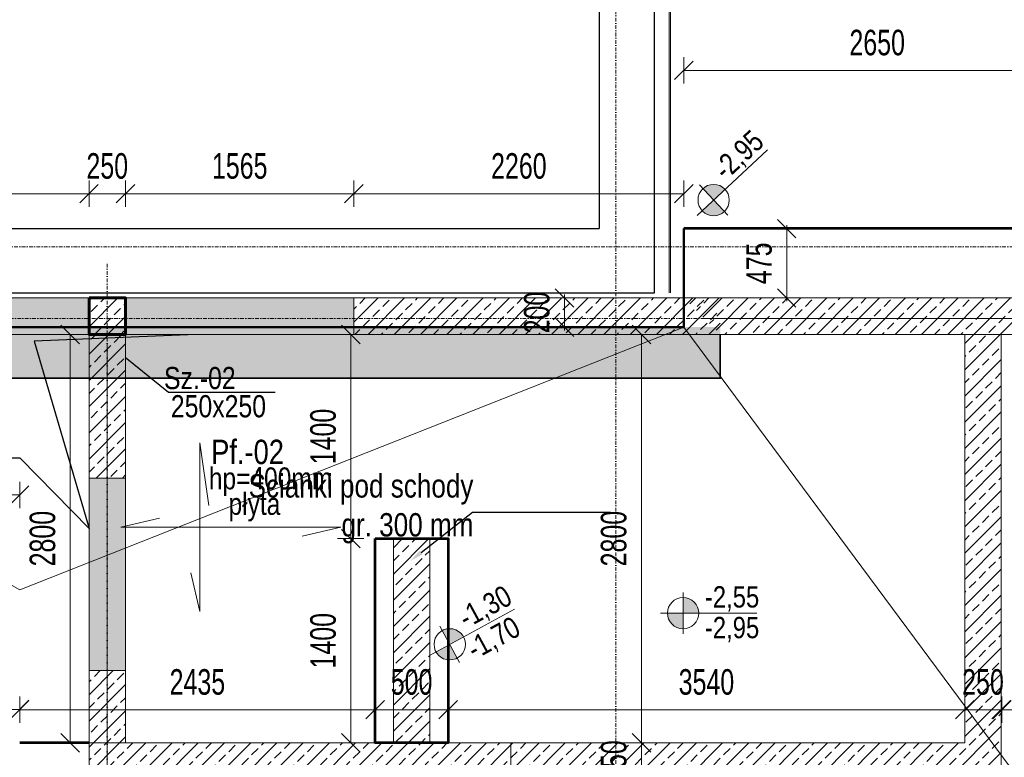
# Model space of a CAD drawing. Header units: millimetres. Extents: x -1893473 to 942156, y -568027 to 942944.
# Tile 89 of 256: x -7741 to -995, y -244242 to -239185. Entities that reach past the tile are written whole.
import ezdxf
from ezdxf import colors
from ezdxf.entities.mleader import LeaderData, LeaderLine
from ezdxf.math import Vec2, Vec3

# ---------------------------------------------------------------- set-up
doc = ezdxf.new("R2010")
doc.units = ezdxf.units.MM
doc.header["$LTSCALE"] = 0.2
doc.linetypes.add('DASHDOT', pattern=[25.4, 12.7, -6.35, 0, -6.35])
doc.linetypes.add('HIDDEN2', pattern=[4.7625, 3.175, -1.5875])
for name, color, linetype, lineweight in [('!! 0_ Istn-sciany', 7, 'Continuous', 30), ('!! 0_Osie', 1, 'DASHDOT', 13), ('!! 1_ tynk zewn  - nowy', 21, 'Continuous', 20), ('_OSIE_WYS', 142, 'Continuous', 9), ('P-Linia1', 3, 'Continuous', 53), ('P-Linia2', 2, 'Continuous', 25), ('P-Linia5', 4, 'Continuous', 60), ('P-Opis', 1, 'Continuous', 9), ('P-Opis fundamenty', 193, 'Continuous', 9), ('P-Opis słupy', 30, 'Continuous', 9), ('P-Opis ściany', 6, 'Continuous', 9), ('P-Osie', 1, 'DASHDOT', 18), ('P-Szraf - Ściana żelbetowa', 54, 'Continuous', 0), ('P-Wymiar', 142, 'Continuous', 9), ('P-Ściana żelbetowa', 50, 'Continuous', 30)]:
    doc.layers.add(name, color=color, linetype=linetype, lineweight=lineweight)
doc.styles.add('_Fd Opis', font='arial.ttf')
doc.styles.add('CDMSTYLE', font='arial.ttf', dxfattribs={"width": 0.8})
doc.styles.add('ROMANS', font='arial.ttf', dxfattribs={"width": 0.7})
doc.styles.get("Standard").update_dxf_attribs({"font": 'arial.ttf', "height": 25})
doc.dimstyles.new('A100', dxfattribs={"dimscale": 100, "dimtxt": 1.75, "dimasz": 0.05, "dimexe": 0, "dimexo": 0, "dimgap": 1, "dimtad": 1, "dimdec": 0, "dimrnd": 1, "dimdsep": 46, "dimtxsty": 'ROMANS', "dimblk": '[[[[[[[[', "dimcen": 2, "dimdle": 2, "dimse1": 1, "dimse2": 1, "dimclrd": 256, "dimclrt": 1, "dimadec": 0, "dimazin": 0, "dimtfac": 1, "dimtdec": 0, "dimtix": 1, "dimtmove": 2, "dimatfit": 3, "dimldrblk": '[[[[[[[[', "dimfxl": 1, "dimtvp": 0.6, "dimtolj": 1, "dimlwd": 9, "dimarcsym": 0})
pattern_1 = [(45, (0, -188.09), (-89.80256, 89.80256), []), (45, (89.8, -188.09), (-89.80256, 89.80256), [63.5, -31.75])]

# ---------------------------------------------------------------- blocks, each defined once
blk = doc.blocks.new('BLOK OSI')
at = {"layer": 'P-Osie'}
for points in [[(53191.21, -193626.89), (53191.21, -199870.83)], [(48625.51, -198090.09), (53810.61, -198090.09)], [(52842.71, -198101.59), (52842.71, -199870.83)], [(52022.72, -198139.09), (55017, -198139.09)]]:
    blk.add_lwpolyline(points, dxfattribs=at)
blk = doc.blocks.new('A$C798F0764')
at = {"layer": 'P-Opis'}
h = blk.add_hatch(color=1, dxfattribs=at)
h.dxf.hatch_style = 1
h.paths.add_polyline_path([(87, -43), (-30, -160, 0.414214), (204, -160)])
h.paths.add_polyline_path([(-30, 74), (87, -43), (204, 74, 0.414214)])
at = {"layer": 'P-Opis', "color": 1}
for p, q in [((-80, -210), (636, 506)), ((-68, 111), (241, -198))]:
    blk.add_line(p, q, dxfattribs=at)
blk.add_circle((87, -43), 165, dxfattribs=at)
blk = doc.blocks.new('daddad')
at = {"layer": 'P-Opis', "lineweight": 20}
for points in [[(-159, -799), (0, -1476), (0, 1476), (159, 377)], [(1791, -159), (2467, 0), (-1381, 0), (-705, 159)]]:
    blk.add_lwpolyline(points, dxfattribs=at)
blk = doc.blocks.new('[[[[[[[[')
at = {"layer": 'P-Wymiar'}
for p, q in [((0, 18), (0, -18)), ((-12.7, -12.7), (12.7, 12.7)), ((0, 0), (-4.6, 0))]:
    blk.add_line(p, q, dxfattribs=at)
blk = doc.blocks.new('*D4192')
at = {"layer": 'DEFPOINTS', "color": 0, "transparency": 16777216}
for p in [(-7142.8, -198608.1), (19183.4, -198608.1), (7247.2, -255913.1)]:
    blk.add_point(p, dxfattribs=at)
at = {"layer": 'P-Wymiar', "lineweight": 9, "transparency": 16777216}
blk.add_line((19183.4, -255908.1), (19183.4, -198613.1), dxfattribs=at)
at = {"layer": 'P-Wymiar', "lineweight": 9, "transparency": 16777216, "xscale": 5, "yscale": 5, "zscale": 5}
for p, rotation in [((19183.4, -198608.1), 90), ((19183.4, -255913.1), 270)]:
    blk.add_blockref('[[[[[[[[', p, dxfattribs=dict(at, rotation=rotation))
at = {"layer": 'P-Wymiar', "color": 1, "transparency": 16777216, "insert": (18993.9, -227260.6), "char_height": 175, "attachment_point": 5, "rotation": 90, "style": 'ROMANS'}
blk.add_mtext('\\A1;57305', dxfattribs=at)
blk = doc.blocks.new('*D4213')
at = {"layer": 'DEFPOINTS', "color": 0, "transparency": 16777216}
for p in [(-4642.8, -234998.1), (18483.4, -234998.1), (7247.2, -240618.1)]:
    blk.add_point(p, dxfattribs=at)
at = {"layer": 'P-Wymiar', "lineweight": 9, "transparency": 16777216}
blk.add_line((18483.4, -240613.1), (18483.4, -235003.1), dxfattribs=at)
at = {"layer": 'P-Wymiar', "lineweight": 9, "transparency": 16777216, "xscale": 5, "yscale": 5, "zscale": 5}
for p, rotation in [((18483.4, -234998.1), 90), ((18483.4, -240618.1), 270)]:
    blk.add_blockref('[[[[[[[[', p, dxfattribs=dict(at, rotation=rotation))
at = {"layer": 'P-Wymiar', "color": 1, "transparency": 16777216, "insert": (18294, -237808.1), "char_height": 175, "attachment_point": 5, "rotation": 90, "style": 'ROMANS'}
blk.add_mtext('\\A1;5620', dxfattribs=at)
blk = doc.blocks.new('*D4261')
at = {"layer": 'DEFPOINTS', "color": 0, "transparency": 16777216}
for p in [(-3481.1, -244143.1), (-3481.1, -244143.1), (-3481.1, -244393.1)]:
    blk.add_point(p, dxfattribs=at)
at = {"layer": 'P-Wymiar', "lineweight": 9, "transparency": 16777216}
for p, q in [((-3481.1, -244138.1), (-3481.1, -244133.1)), ((-3481.1, -244393.1), (-3481.1, -244143.1)), ((-3481.1, -244398.1), (-3481.1, -244403.1))]:
    blk.add_line(p, q, dxfattribs=at)
at = {"layer": 'P-Wymiar', "lineweight": 9, "transparency": 16777216, "xscale": 5, "yscale": 5, "zscale": 5}
for p, rotation in [((-3481.1, -244143.1), 270), ((-3481.1, -244393.1), 90)]:
    blk.add_blockref('[[[[[[[[', p, dxfattribs=dict(at, rotation=rotation))
at = {"layer": 'P-Wymiar', "color": 1, "transparency": 16777216, "insert": (-3670.4, -244268.1), "char_height": 175, "attachment_point": 5, "rotation": 90, "style": 'ROMANS'}
blk.add_mtext('\\A1;250', dxfattribs=at)
blk = doc.blocks.new('*D4262')
at = {"layer": 'DEFPOINTS', "color": 0, "transparency": 16777216}
for p in [(-3481.1, -241343.1), (-3481.1, -241343.1), (-3481.1, -244143.1)]:
    blk.add_point(p, dxfattribs=at)
at = {"layer": 'P-Wymiar', "lineweight": 9, "transparency": 16777216}
blk.add_line((-3481.1, -244138.1), (-3481.1, -241348.1), dxfattribs=at)
at = {"layer": 'P-Wymiar', "lineweight": 9, "transparency": 16777216, "xscale": 5, "yscale": 5, "zscale": 5}
for p, rotation in [((-3481.1, -241343.1), 90), ((-3481.1, -244143.1), 270)]:
    blk.add_blockref('[[[[[[[[', p, dxfattribs=dict(at, rotation=rotation))
at = {"layer": 'P-Wymiar', "color": 1, "transparency": 16777216, "insert": (-3670.4, -242743.1), "char_height": 175, "attachment_point": 5, "rotation": 90, "style": 'ROMANS'}
blk.add_mtext('\\A1;2800', dxfattribs=at)
blk = doc.blocks.new('*D4264')
at = {"layer": 'DEFPOINTS', "color": 0, "transparency": 16777216}
for p in [(-535.6, -243739.9), (-1010.6, -243916.1), (-1010.6, -243916.1)]:
    blk.add_point(p, dxfattribs=at)
at = {"layer": 'P-Wymiar', "lineweight": 9, "transparency": 16777216}
for p, q in [((-1015.6, -243916.1), (-1020.6, -243916.1)), ((-535.6, -243916.1), (-1010.6, -243916.1)), ((-530.6, -243916.1), (-525.6, -243916.1))]:
    blk.add_line(p, q, dxfattribs=at)
at = {"layer": 'P-Wymiar', "lineweight": 9, "transparency": 16777216, "xscale": 5, "yscale": 5, "zscale": 5}
blk.add_blockref('[[[[[[[[', (-1010.6, -243916.1), dxfattribs=at)
at = {"layer": 'P-Wymiar', "lineweight": 9, "transparency": 16777216, "xscale": 5, "yscale": 5, "zscale": 5, "rotation": 180}
blk.add_blockref('[[[[[[[[', (-535.6, -243916.1), dxfattribs=at)
at = {"layer": 'P-Wymiar', "color": 1, "transparency": 16777216, "insert": (-773.1, -243727.1), "char_height": 175, "attachment_point": 5, "style": 'ROMANS'}
blk.add_mtext('\\A1;475', dxfattribs=at)
blk = doc.blocks.new('*D4267')
at = {"layer": 'DEFPOINTS', "color": 0, "transparency": 16777216}
for p in [(-7265.6, -240378.5), (-9220.7, -241093.1), (-7265.6, -241093.1)]:
    blk.add_point(p, dxfattribs=at)
at = {"layer": 'P-Wymiar', "lineweight": 9, "transparency": 16777216}
blk.add_line((-9215.7, -240378.5), (-7270.6, -240378.5), dxfattribs=at)
at = {"layer": 'P-Wymiar', "lineweight": 9, "transparency": 16777216, "xscale": 5, "yscale": 5, "zscale": 5, "rotation": 180}
blk.add_blockref('[[[[[[[[', (-9220.7, -240378.5), dxfattribs=at)
at = {"layer": 'P-Wymiar', "lineweight": 9, "transparency": 16777216, "xscale": 5, "yscale": 5, "zscale": 5}
blk.add_blockref('[[[[[[[[', (-7265.6, -240378.5), dxfattribs=at)
at = {"layer": 'P-Wymiar', "color": 1, "transparency": 16777216, "insert": (-8243.1, -240189.2), "char_height": 175, "attachment_point": 5, "style": 'ROMANS'}
blk.add_mtext('\\A1;1955', dxfattribs=at)
blk = doc.blocks.new('*D4268')
at = {"layer": 'DEFPOINTS', "color": 0, "transparency": 16777216}
for p in [(-7015.6, -240378.5), (-7265.6, -241093.1), (-7015.6, -241093.1)]:
    blk.add_point(p, dxfattribs=at)
at = {"layer": 'P-Wymiar', "lineweight": 9, "transparency": 16777216}
for p, q in [((-7270.6, -240378.5), (-7275.6, -240378.5)), ((-7265.6, -240378.5), (-7015.6, -240378.5)), ((-7010.6, -240378.5), (-7005.6, -240378.5))]:
    blk.add_line(p, q, dxfattribs=at)
at = {"layer": 'P-Wymiar', "lineweight": 9, "transparency": 16777216, "xscale": 5, "yscale": 5, "zscale": 5}
blk.add_blockref('[[[[[[[[', (-7265.6, -240378.5), dxfattribs=at)
at = {"layer": 'P-Wymiar', "lineweight": 9, "transparency": 16777216, "xscale": 5, "yscale": 5, "zscale": 5, "rotation": 180}
blk.add_blockref('[[[[[[[[', (-7015.6, -240378.5), dxfattribs=at)
at = {"layer": 'P-Wymiar', "color": 1, "transparency": 16777216, "insert": (-7140.6, -240189.2), "char_height": 175, "attachment_point": 5, "style": 'ROMANS'}
blk.add_mtext('\\A1;250', dxfattribs=at)
blk = doc.blocks.new('*D4269')
at = {"layer": 'DEFPOINTS', "color": 0, "transparency": 16777216}
for p in [(-5450.7, -240378.5), (-7015.6, -241093.1), (-5450.7, -241093.1)]:
    blk.add_point(p, dxfattribs=at)
at = {"layer": 'P-Wymiar', "lineweight": 9, "transparency": 16777216}
blk.add_line((-7010.6, -240378.5), (-5455.7, -240378.5), dxfattribs=at)
at = {"layer": 'P-Wymiar', "lineweight": 9, "transparency": 16777216, "xscale": 5, "yscale": 5, "zscale": 5, "rotation": 180}
blk.add_blockref('[[[[[[[[', (-7015.6, -240378.5), dxfattribs=at)
at = {"layer": 'P-Wymiar', "lineweight": 9, "transparency": 16777216, "xscale": 5, "yscale": 5, "zscale": 5}
blk.add_blockref('[[[[[[[[', (-5450.7, -240378.5), dxfattribs=at)
at = {"layer": 'P-Wymiar', "color": 1, "transparency": 16777216, "insert": (-6233.1, -240189.2), "char_height": 175, "attachment_point": 5, "style": 'ROMANS'}
blk.add_mtext('\\A1;1565', dxfattribs=at)
blk = doc.blocks.new('*D4270')
at = {"layer": 'DEFPOINTS', "color": 0, "transparency": 16777216}
for p in [(-3190.7, -240378.5), (-5450.7, -241093.1), (-3190.7, -241093.1)]:
    blk.add_point(p, dxfattribs=at)
at = {"layer": 'P-Wymiar', "lineweight": 9, "transparency": 16777216}
blk.add_line((-5445.7, -240378.5), (-3195.7, -240378.5), dxfattribs=at)
at = {"layer": 'P-Wymiar', "lineweight": 9, "transparency": 16777216, "xscale": 5, "yscale": 5, "zscale": 5, "rotation": 180}
blk.add_blockref('[[[[[[[[', (-5450.7, -240378.5), dxfattribs=at)
at = {"layer": 'P-Wymiar', "lineweight": 9, "transparency": 16777216, "xscale": 5, "yscale": 5, "zscale": 5}
blk.add_blockref('[[[[[[[[', (-3190.7, -240378.5), dxfattribs=at)
at = {"layer": 'P-Wymiar', "color": 1, "transparency": 16777216, "insert": (-4320.7, -240189.2), "char_height": 175, "attachment_point": 5, "style": 'ROMANS'}
blk.add_mtext('\\A1;2260', dxfattribs=at)
blk = doc.blocks.new('*D4276')
at = {"layer": 'DEFPOINTS', "color": 0, "transparency": 16777216}
for p in [(-9045.7, -243902.3), (-7740.6, -243902.3), (-7740.6, -243914.8)]:
    blk.add_point(p, dxfattribs=at)
at = {"layer": 'P-Wymiar', "lineweight": 9, "transparency": 16777216}
blk.add_line((-9040.7, -243914.8), (-7745.6, -243914.8), dxfattribs=at)
at = {"layer": 'P-Wymiar', "lineweight": 9, "transparency": 16777216, "xscale": 5, "yscale": 5, "zscale": 5, "rotation": 180}
blk.add_blockref('[[[[[[[[', (-9045.7, -243914.8), dxfattribs=at)
at = {"layer": 'P-Wymiar', "lineweight": 9, "transparency": 16777216, "xscale": 5, "yscale": 5, "zscale": 5}
blk.add_blockref('[[[[[[[[', (-7740.6, -243914.8), dxfattribs=at)
at = {"layer": 'P-Wymiar', "color": 1, "transparency": 16777216, "insert": (-8393.1, -243725.4), "char_height": 175, "attachment_point": 5, "style": 'ROMANS'}
blk.add_mtext('\\A1;1305', dxfattribs=at)
blk = doc.blocks.new('*D4284')
at = {"layer": 'DEFPOINTS', "color": 0, "transparency": 16777216}
for p in [(-5472.2, -242743.1), (-5305.6, -242743.1), (-5305.6, -244143.1)]:
    blk.add_point(p, dxfattribs=at)
at = {"layer": 'P-Wymiar', "lineweight": 9, "transparency": 16777216}
blk.add_line((-5472.2, -244138.1), (-5472.2, -242748.1), dxfattribs=at)
at = {"layer": 'P-Wymiar', "lineweight": 9, "transparency": 16777216, "xscale": 5, "yscale": 5, "zscale": 5}
for p, rotation in [((-5472.2, -242743.1), 90), ((-5472.2, -244143.1), 270)]:
    blk.add_blockref('[[[[[[[[', p, dxfattribs=dict(at, rotation=rotation))
at = {"layer": 'P-Wymiar', "color": 1, "transparency": 16777216, "insert": (-5661.6, -243443.1), "char_height": 175, "attachment_point": 5, "rotation": 90, "style": 'ROMANS'}
blk.add_mtext('\\A1;1400', dxfattribs=at)
blk = doc.blocks.new('*D4285')
at = {"layer": 'DEFPOINTS', "color": 0, "transparency": 16777216}
for p in [(-5472.2, -241343.1), (-5472.2, -241343.1), (-5305.6, -242743.1)]:
    blk.add_point(p, dxfattribs=at)
at = {"layer": 'P-Wymiar', "lineweight": 9, "transparency": 16777216}
blk.add_line((-5472.2, -242738.1), (-5472.2, -241348.1), dxfattribs=at)
at = {"layer": 'P-Wymiar', "lineweight": 9, "transparency": 16777216, "xscale": 5, "yscale": 5, "zscale": 5}
for p, rotation in [((-5472.2, -241343.1), 90), ((-5472.2, -242743.1), 270)]:
    blk.add_blockref('[[[[[[[[', p, dxfattribs=dict(at, rotation=rotation))
at = {"layer": 'P-Wymiar', "color": 1, "transparency": 16777216, "insert": (-5661.6, -242043.1), "char_height": 175, "attachment_point": 5, "rotation": 90, "style": 'ROMANS'}
blk.add_mtext('\\A1;1400', dxfattribs=at)
blk = doc.blocks.new('*D4297')
at = {"layer": 'DEFPOINTS', "color": 0, "transparency": 16777216}
for p in [(-7740.6, -243916.1), (-5305.6, -243916.1), (-5305.6, -243916.1)]:
    blk.add_point(p, dxfattribs=at)
at = {"layer": 'P-Wymiar', "lineweight": 9, "transparency": 16777216}
blk.add_line((-7735.6, -243916.1), (-5310.6, -243916.1), dxfattribs=at)
at = {"layer": 'P-Wymiar', "lineweight": 9, "transparency": 16777216, "xscale": 5, "yscale": 5, "zscale": 5, "rotation": 180}
blk.add_blockref('[[[[[[[[', (-7740.6, -243916.1), dxfattribs=at)
at = {"layer": 'P-Wymiar', "lineweight": 9, "transparency": 16777216, "xscale": 5, "yscale": 5, "zscale": 5}
blk.add_blockref('[[[[[[[[', (-5305.6, -243916.1), dxfattribs=at)
at = {"layer": 'P-Wymiar', "color": 1, "transparency": 16777216, "insert": (-6523.1, -243726.7), "char_height": 175, "attachment_point": 5, "style": 'ROMANS'}
blk.add_mtext('\\A1;2435', dxfattribs=at)
blk = doc.blocks.new('*D4298')
at = {"layer": 'DEFPOINTS', "color": 0, "transparency": 16777216}
for p in [(-5305.6, -243916.1), (-4805.6, -243916.1), (-4805.6, -243916.1)]:
    blk.add_point(p, dxfattribs=at)
at = {"layer": 'P-Wymiar', "lineweight": 9, "transparency": 16777216}
blk.add_line((-5300.6, -243916.1), (-4810.6, -243916.1), dxfattribs=at)
at = {"layer": 'P-Wymiar', "lineweight": 9, "transparency": 16777216, "xscale": 5, "yscale": 5, "zscale": 5, "rotation": 180}
blk.add_blockref('[[[[[[[[', (-5305.6, -243916.1), dxfattribs=at)
at = {"layer": 'P-Wymiar', "lineweight": 9, "transparency": 16777216, "xscale": 5, "yscale": 5, "zscale": 5}
blk.add_blockref('[[[[[[[[', (-4805.6, -243916.1), dxfattribs=at)
at = {"layer": 'P-Wymiar', "color": 1, "transparency": 16777216, "insert": (-5055.6, -243726.8), "char_height": 175, "attachment_point": 5, "style": 'ROMANS'}
blk.add_mtext('\\A1;500', dxfattribs=at)
blk = doc.blocks.new('*D4299')
at = {"layer": 'DEFPOINTS', "color": 0, "transparency": 16777216}
for p in [(-4805.6, -243916.1), (-1265.6, -243916.1), (-1265.6, -243916.1)]:
    blk.add_point(p, dxfattribs=at)
at = {"layer": 'P-Wymiar', "lineweight": 9, "transparency": 16777216}
blk.add_line((-4800.6, -243916.1), (-1270.6, -243916.1), dxfattribs=at)
at = {"layer": 'P-Wymiar', "lineweight": 9, "transparency": 16777216, "xscale": 5, "yscale": 5, "zscale": 5, "rotation": 180}
blk.add_blockref('[[[[[[[[', (-4805.6, -243916.1), dxfattribs=at)
at = {"layer": 'P-Wymiar', "lineweight": 9, "transparency": 16777216, "xscale": 5, "yscale": 5, "zscale": 5}
blk.add_blockref('[[[[[[[[', (-1265.6, -243916.1), dxfattribs=at)
at = {"layer": 'P-Wymiar', "color": 1, "transparency": 16777216, "insert": (-3035.6, -243726.7), "char_height": 175, "attachment_point": 5, "style": 'ROMANS'}
blk.add_mtext('\\A1;3540', dxfattribs=at)
blk = doc.blocks.new('*D4300')
at = {"layer": 'DEFPOINTS', "color": 0, "transparency": 16777216}
for p in [(-1265.6, -243916.1), (-1015.6, -243916.1), (-1015.6, -243916.1)]:
    blk.add_point(p, dxfattribs=at)
at = {"layer": 'P-Wymiar', "lineweight": 9, "transparency": 16777216}
for p, q in [((-1270.6, -243916.1), (-1275.6, -243916.1)), ((-1265.6, -243916.1), (-1015.6, -243916.1)), ((-1010.6, -243916.1), (-1005.6, -243916.1))]:
    blk.add_line(p, q, dxfattribs=at)
at = {"layer": 'P-Wymiar', "lineweight": 9, "transparency": 16777216, "xscale": 5, "yscale": 5, "zscale": 5}
blk.add_blockref('[[[[[[[[', (-1265.6, -243916.1), dxfattribs=at)
at = {"layer": 'P-Wymiar', "lineweight": 9, "transparency": 16777216, "xscale": 5, "yscale": 5, "zscale": 5, "rotation": 180}
blk.add_blockref('[[[[[[[[', (-1015.6, -243916.1), dxfattribs=at)
at = {"layer": 'P-Wymiar', "color": 1, "transparency": 16777216, "insert": (-1140.6, -243726.8), "char_height": 175, "attachment_point": 5, "style": 'ROMANS'}
blk.add_mtext('\\A1;250', dxfattribs=at)
blk = doc.blocks.new('*D4301')
at = {"layer": 'DEFPOINTS', "color": 0, "transparency": 16777216}
for p in [(-2481.4, -240618.1), (-2485.5, -241093.1), (-2481.4, -241093.1)]:
    blk.add_point(p, dxfattribs=at)
at = {"layer": 'P-Wymiar', "lineweight": 9, "transparency": 16777216}
for p, q in [((-2485.5, -240613.1), (-2485.5, -240608.1)), ((-2485.5, -240618.1), (-2485.5, -241093.1)), ((-2485.5, -241098.1), (-2485.5, -241103.1))]:
    blk.add_line(p, q, dxfattribs=at)
at = {"layer": 'P-Wymiar', "lineweight": 9, "transparency": 16777216, "xscale": 5, "yscale": 5, "zscale": 5}
for p, rotation in [((-2485.5, -240618.1), 270), ((-2485.5, -241093.1), 90)]:
    blk.add_blockref('[[[[[[[[', p, dxfattribs=dict(at, rotation=rotation))
at = {"layer": 'P-Wymiar', "color": 1, "transparency": 16777216, "insert": (-2674.5, -240855.6), "char_height": 175, "attachment_point": 5, "rotation": 90, "style": 'ROMANS'}
blk.add_mtext('\\A1;475', dxfattribs=at)
blk = doc.blocks.new('*D4396')
at = {"layer": 'DEFPOINTS', "color": 0, "transparency": 16777216}
for p in [(-7414, -241343.1), (-7414, -244143.1), (-7394.4, -244143.1)]:
    blk.add_point(p, dxfattribs=at)
at = {"layer": 'P-Wymiar', "lineweight": 9, "transparency": 16777216}
blk.add_line((-7394.4, -241348.1), (-7394.4, -244138.1), dxfattribs=at)
at = {"layer": 'P-Wymiar', "lineweight": 9, "transparency": 16777216, "xscale": 5, "yscale": 5, "zscale": 5}
for p, rotation in [((-7394.4, -241343.1), 90), ((-7394.4, -244143.1), 270)]:
    blk.add_blockref('[[[[[[[[', p, dxfattribs=dict(at, rotation=rotation))
at = {"layer": 'P-Wymiar', "color": 1, "transparency": 16777216, "insert": (-7583.7, -242743.1), "char_height": 175, "attachment_point": 5, "rotation": 90, "style": 'ROMANS'}
blk.add_mtext('\\A1;2800', dxfattribs=at)
blk = doc.blocks.new('*D4547')
at = {"layer": 'DEFPOINTS', "color": 0, "transparency": 16777216}
for p in [(-7740.6, -242443.6), (-11510.7, -243063.1), (-7740.6, -243093.1)]:
    blk.add_point(p, dxfattribs=at)
at = {"layer": 'P-Wymiar', "lineweight": 9, "transparency": 16777216}
blk.add_line((-11505.7, -242443.6), (-7745.6, -242443.6), dxfattribs=at)
at = {"layer": 'P-Wymiar', "lineweight": 9, "transparency": 16777216, "xscale": 5, "yscale": 5, "zscale": 5, "rotation": 180}
blk.add_blockref('[[[[[[[[', (-11510.7, -242443.6), dxfattribs=at)
at = {"layer": 'P-Wymiar', "lineweight": 9, "transparency": 16777216, "xscale": 5, "yscale": 5, "zscale": 5}
blk.add_blockref('[[[[[[[[', (-7740.6, -242443.6), dxfattribs=at)
at = {"layer": 'P-Wymiar', "color": 1, "transparency": 16777216, "insert": (-9625.6, -242254.2), "char_height": 175, "attachment_point": 5, "style": 'ROMANS'}
blk.add_mtext('\\A1;3770', dxfattribs=at)
blk = doc.blocks.new('*D5637')
at = {"layer": 'DEFPOINTS', "color": 0, "transparency": 16777216}
for p in [(-3190.7, -239532.7), (-3190.7, -240618.1), (-540.6, -241818.1)]:
    blk.add_point(p, dxfattribs=at)
at = {"layer": 'P-Wymiar', "lineweight": 9, "transparency": 16777216}
blk.add_line((-545.6, -239532.7), (-3185.7, -239532.7), dxfattribs=at)
at = {"layer": 'P-Wymiar', "lineweight": 9, "transparency": 16777216, "xscale": 5, "yscale": 5, "zscale": 5, "rotation": 180}
blk.add_blockref('[[[[[[[[', (-3190.7, -239532.7), dxfattribs=at)
at = {"layer": 'P-Wymiar', "lineweight": 9, "transparency": 16777216, "xscale": 5, "yscale": 5, "zscale": 5}
blk.add_blockref('[[[[[[[[', (-540.6, -239532.7), dxfattribs=at)
at = {"layer": 'P-Wymiar', "color": 1, "transparency": 16777216, "insert": (-1865.6, -239343.3), "char_height": 175, "attachment_point": 5, "style": 'ROMANS'}
blk.add_mtext('\\A1;2650', dxfattribs=at)
blk = doc.blocks.new('*D6159')
at = {"layer": 'DEFPOINTS', "color": 0}
for p in [(-3356.5, -241093.1), (-4008, -241293.1), (-3356.5, -241293.1)]:
    blk.add_point(p, dxfattribs=at)
at = {"layer": 'P-Szraf - Ściana żelbetowa', "lineweight": 9, "transparency": 16777216}
for p, q in [((-4008, -241088.1), (-4008, -241083.1)), ((-4008, -241093.1), (-4008, -241293.1)), ((-4008, -241298.1), (-4008, -241303.1))]:
    blk.add_line(p, q, dxfattribs=at)
at = {"layer": 'P-Szraf - Ściana żelbetowa', "lineweight": 9, "transparency": 16777216, "xscale": 5, "yscale": 5, "zscale": 5}
for p, rotation in [((-4008, -241093.1), 270), ((-4008, -241293.1), 90)]:
    blk.add_blockref('[[[[[[[[', p, dxfattribs=dict(at, rotation=rotation))
at = {"layer": 'P-Szraf - Ściana żelbetowa', "color": 1, "transparency": 16777216, "insert": (-4197.3, -241193.1), "char_height": 175, "attachment_point": 5, "rotation": 90, "style": 'ROMANS'}
blk.add_mtext('\\A1;200', dxfattribs=at)

msp = doc.modelspace()

# ---------------------------------------------------------------- hatches: boundary and pattern name
at = {"layer": 'P-Opis ściany', "lineweight": 0, "true_color": 0xd100d1}
h = msp.add_hatch(dxfattribs=at)
h.set_pattern_fill('ANSI33', color=212, scale=20)
h.set_pattern_definition([(45, (0, -210), (-89.80256, 89.80256), []), (45, (89.8, -210), (-89.80256, 89.80256), [63.5, -31.75])])
h.paths.add_polyline_path([(10034.3107, -244108.05188), (10284.3107, -244108.05188), (10284.34661, -245208.05188), (10034.34661, -245208.05188)])
h.paths.add_polyline_path([(2209.34661, -244308.09366), (2459.34602, -244308.09366), (2459.34602, -245328.09366), (2209.34661, -245328.09366)])
h.paths.add_polyline_path([(2459.34602, -249932.42057), (2209.32739, -249932.42057), (2209.32739, -250952.42057), (2459.34602, -250952.42057)])
h.paths.add_polyline_path([(2459.34602, -252082.42057), (2209.34602, -252082.42057), (2209.34602, -253102.4406), (2459.34602, -253102.4406)])
h.paths.add_polyline_path([(-7265.65339, -249309.58322), (-7015.65339, -249309.58322), (-7015.63161, -254319.58321), (-7265.63161, -254319.58321)])
h.paths.add_polyline_path([(-9465.63161, -255188.09232), (-7265.63161, -255188.09232), (-7265.63161, -255438.07774), (-9465.63161, -255438.09232)])
h.paths.add_polyline_path([(-7265.63035, -246328.88966), (-7015.63035, -246328.88966), (-7015.63035, -248228.88966), (-7265.63035, -248228.88966)])
h.paths.add_polyline_path([(-7265.63035, -244450.09376), (-7015.63035, -244450.09376), (-7015.63035, -245610.09376), (-7265.63035, -245610.09376)])
h.paths.add_polyline_path([(-7015.63035, -242328.10262), (-7265.63035, -242328.10262), (-7265.63035, -243648.10566), (-7015.63035, -243648.10566)])
h.paths.add_polyline_path([(-9770.65339, -245360.56889), (-9520.65339, -245360.56889), (-9520.65339, -246388.12294), (-9770.65339, -246388.12294)])
h.paths.add_polyline_path([(-9770.65339, -246838.12294), (-9520.65339, -246838.12294), (-9520.65339, -248738.11765), (-9770.65339, -248738.11765)])
h.paths.add_polyline_path([(-14362.70407, -246838.20058), (-13342.70324, -246838.20058), (-13342.70324, -246588.20058), (-14362.70407, -246588.20058)])
h.paths.add_polyline_path([(-15465.61701, -241553.09787), (-15215.61701, -241553.09787), (-15215.61701, -243028.19543), (-15465.61701, -243028.19543)])
h.paths.add_polyline_path([(-7015.63035, -241093.09366), (-5450.65339, -241093.09366), (-5450.65339, -241343.09366), (-7015.63035, -241343.09366)])
h.paths.add_polyline_path([(-9220.65339, -241093.09366), (-7265.63035, -241093.09366), (-7265.63035, -241343.09366), (-9220.65339, -241343.09366)])
h.paths.add_polyline_path([(-666.86409, -241093.09366), (1233.13591, -241093.09366), (1233.13591, -241343.09366), (-666.86409, -241343.09366)])
at = {"layer": 'P-Szraf - Ściana żelbetowa', "transparency": 33554559}
h = msp.add_hatch(dxfattribs=at)
h.set_pattern_fill('ANSI33', color=256, scale=20)
h.paths.add_polyline_path([(-7015.63035, -241093.09366), (-7265.63035, -241093.09366), (-7265.63035, -241343.09366), (-7015.63035, -241343.09366)])
h = msp.add_hatch(dxfattribs=at)
h.set_pattern_fill('ANSI33', color=256, scale=20)
h.set_pattern_definition([(45, (0, 11.91), (-89.80256, 89.80256), []), (45, (89.8, 11.91), (-89.80256, 89.80256), [63.5, -31.75])])
h.paths.add_polyline_path([(-2940.65339, -241343.09366), (-2942.25591, -241093.09366), (-5450.65339, -241093.09366), (-5450.65339, -241343.09366)])
h = msp.add_hatch(dxfattribs=at)
h.set_pattern_fill('ANSI33', color=256, scale=20)
h.set_pattern_definition(pattern_1)
h.paths.add_polyline_path([(-3190.65339, -241093.09366), (-2940.65339, -241343.09366), (-666.86409, -241343.09366), (-666.86409, -241093.09366)])
h = msp.add_hatch(dxfattribs=at)
h.set_pattern_fill('ANSI33', color=256, scale=20)
h.set_pattern_definition(pattern_1)
h.paths.add_polyline_path([(-7015.63035, -241343.09366), (-7265.63035, -241343.09366), (-7265.63035, -242328.10262), (-7015.63035, -242328.10262)])
h = msp.add_hatch(dxfattribs=at)
h.set_pattern_fill('ANSI33', color=256, scale=20)
h.set_pattern_definition(pattern_1)
h.paths.add_polyline_path([(-1015.6073, -241343.09366), (-1265.6073, -241343.09366), (-1265.6073, -244143.09366), (-4375.6073, -244143.09366), (-4375.6073, -244393.09366), (-1015.6073, -244393.09366)])
h = msp.add_hatch(dxfattribs=at)
h.set_pattern_fill('ANSI33', color=256, scale=20)
h.set_pattern_definition(pattern_1)
h.paths.add_polyline_path([(-4930.63035, -242743.09366), (-5180.63035, -242743.09366), (-5180.63035, -244143.09366), (-4930.63035, -244143.09366)])
h = msp.add_hatch(dxfattribs=at)
h.set_pattern_fill('ANSI33', color=256, scale=20)
h.set_pattern_definition(pattern_1)
h.paths.add_polyline_path([(-7015.63035, -243648.10566), (-7265.63035, -243648.10566), (-7265.63035, -244143.09366), (-7015.63035, -244143.09366)])
h = msp.add_hatch(dxfattribs=at)
h.set_pattern_fill('ANSI33', color=256, scale=20)
h.set_pattern_definition(pattern_1)
h.paths.add_polyline_path([(-4375.6073, -244143.09366), (-7265.63035, -244143.09366), (-7265.63035, -244393.09366), (-4375.6073, -244393.09366)])
at = {"layer": 'P-Wymiar', "true_color": 0xf94b06, "transparency": 33554549}
h = msp.add_hatch(color=20, dxfattribs=at)
h.dxf.hatch_style = 1
h.paths.add_polyline_path([(-14915.61701, -255438.09232), (-14915.61701, -241643.09366), (-2940.65339, -241643.09366), (-2940.65339, -241293.09366), (-15265.61701, -241293.09366), (-15265.61701, -255438.09232)])

# ---------------------------------------------------------------- linework, layer by layer
at = {"layer": '!! 0_ Istn-sciany'}
for points in [[(-15900.65339, -235588.09366), (-15900.65339, -241058.09366), (-3390.65339, -241058.09366), (-3390.65339, -235078.09366)], [(-3770.65339, -235078.09366), (-3770.65339, -240618.09366)], [(-9690.65339, -240618.09366), (-3770.65339, -240618.09366)]]:
    msp.add_lwpolyline(points, dxfattribs=at)
at = {"layer": '!! 1_ tynk zewn  - nowy'}
for points in [[(-3290.65339, -235078.09366), (-3290.65339, -241058.09366)], [(-3280.65339, -235078.09366), (-3280.65339, -241058.09366)]]:
    msp.add_lwpolyline(points, dxfattribs=at)
at = {"layer": '_OSIE_WYS', "color": 65}
for points in [[(-3069.93795, -241233.09366), (-1136.76033, -241233.09366), (2334.34661, -241233.09366), (10159.34661, -241233.09366)], [(-7140.65339, -241409.29839), (-7140.65339, -255313.09366)]]:
    msp.add_lwpolyline(points, dxfattribs=at)
at = {"layer": 'P-Linia1', "color": 1, "lineweight": 50, "true_color": 0xf50000}
msp.add_lwpolyline([(-3190.65339, -240618.09366), (-3190.65339, -241293.09366), (-15265.61701, -241293.09366), (-15265.61701, -255913.09232), (-13465.61701, -255913.09232)], dxfattribs=at)
at = {"layer": 'P-Linia1'}
msp.add_lwpolyline([(-13965.61701, -255913.09232), (10759.31041, -255913.09232), (10759.31041, -240618.09366), (-3190.65339, -240618.09366)], dxfattribs=at)
msp.add_lwpolyline([(-5305.63035, -242743.09366), (-4805.63035, -242743.09366), (-4805.63035, -244143.09366), (-5305.63035, -244143.09366)], close=True, dxfattribs=at)
at = {"layer": 'P-Linia1', "color": 3}
msp.add_lwpolyline([(-7265.63035, -244143.09366), (-7740.63161, -244143.09366)], dxfattribs=at)
at = {"layer": 'P-Linia2', "color": 1, "lineweight": 35, "true_color": 0xf50000}
for points in [[(-3190.65339, -241093.09366), (-3190.65339, -241293.09366), (-15265.61701, -241293.09366), (-15265.61701, -255913.09232)], [(-2940.65339, -241343.09366), (-2940.65339, -241643.09366), (-14915.61701, -241643.09366), (-14915.61701, -255438.09232)]]:
    msp.add_lwpolyline(points, dxfattribs=at)
at = {"layer": 'P-Linia5'}
msp.add_lwpolyline([(-7265.63035, -241093.09366), (-7015.63035, -241093.09366), (-7015.63035, -241343.09366), (-7265.63035, -241343.09366)], close=True, dxfattribs=at)
at = {"layer": 'P-Opis'}
msp.add_lwpolyline([(-15265.61701, -247948.09366), (-13465.61701, -243093.09366), (-10489.78438, -241543.09366), (-7740.63035, -243093.09366), (-3190.65339, -241293.09366), (-540.6073, -244868.09366)], dxfattribs=at)
at = {"layer": 'P-Opis ściany', "color": 212, "lineweight": 13, "true_color": 0xd100d1}
for points in [[(-9220.65339, -241093.09366), (-7265.63035, -241093.09366), (-7265.63035, -241343.09366), (-9220.65339, -241343.09366)], [(-7015.63035, -241093.09366), (-5450.65339, -241093.09366), (-5450.65339, -241343.09366), (-7015.63035, -241343.09366)], [(-7015.63035, -242328.10262), (-7265.63035, -242328.10262), (-7265.63035, -243648.10566), (-7015.63035, -243648.10566)]]:
    msp.add_lwpolyline(points, close=True, dxfattribs=at)
at = {"layer": 'P-Wymiar', "color": 182, "linetype": 'HIDDEN2', "true_color": 0x440fb8}
for points in [[(-3190.65339, -241093.09366), (-15465.61701, -241093.09366), (-15465.61701, -255438.09232), (-14915.61701, -255438.09232)], [(-2940.65339, -241343.09366), (-15215.61701, -241343.09366), (-15215.61701, -255188.09232), (-14915.61701, -255188.09232)]]:
    msp.add_lwpolyline(points, dxfattribs=at)
at = {"layer": 'P-Ściana żelbetowa', "lineweight": 20}
for points in [[(-3190.65339, -241093.09366), (10284.31041, -241093.09366), (10284.31041, -255438.09232), (-15265.61701, -255438.09232)], [(-3190.65339, -241293.09366), (-3190.65339, -241293.09366)], [(-2940.65339, -241343.09366), (-2940.65339, -241343.09366), (10034.31041, -241343.09366), (10034.31041, -255188.09232), (-14915.61701, -255188.09232)], [(-7265.63035, -241343.09366), (-7265.63035, -244393.09366), (-1015.6073, -244393.09366), (-1015.6073, -241343.09366)], [(-7015.63035, -241343.09366), (-7015.63035, -244143.09366), (-1265.6073, -244143.09366), (-1265.6073, -241343.09366)], [(-7265.63161, -246243.14904), (-4375.6073, -246243.14904), (-4375.6073, -244143.09366), (-7265.63035, -244143.09366), (-7265.63035, -246243.14904)]]:
    msp.add_lwpolyline(points, dxfattribs=at)
msp.add_lwpolyline([(-5180.63035, -242743.09366), (-4930.63035, -242743.09366), (-4930.63035, -244143.09366), (-5180.63035, -244143.09366)], close=True, dxfattribs=at)

# ---------------------------------------------------------------- block references
at = {"layer": '!! 0_Osie', "xscale": 10, "yscale": 10, "zscale": 10}
msp.add_blockref('BLOK OSI', (-535567.76763, 1740157.78937), dxfattribs=at)
at = {"layer": 'P-Opis fundamenty', "color": 1}
for p, xscale, yscale, zscale, rotation in [((-3041.55964, -240392.20409), 0.65, 0.65, 0.65, 358.0101136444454), ((-3215.8174, -243194.48699), 0.6499999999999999, 0.6499999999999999, 0.6499999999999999, 314.9999999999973)]:
    msp.add_blockref('A$C798F0764', p, dxfattribs=dict(at, xscale=xscale, yscale=yscale, zscale=zscale, rotation=rotation))
at = {"layer": 'P-Opis fundamenty', "xscale": 0.392, "yscale": 0.392, "zscale": 0.392}
msp.add_blockref('daddad', (-6506.42429, -242664.15398), dxfattribs=at)
at = {"layer": 'P-Opis fundamenty', "xscale": 0.65, "yscale": 0.65, "zscale": 0.65, "rotation": 343.5684437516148}
msp.add_blockref('A$C798F0764', (-4840.52948, -243424.95445), dxfattribs=at)

# ---------------------------------------------------------------- texts
at = {"layer": 'P-Opis fundamenty', "char_height": 146.25, "attachment_point": 4, "style": '_Fd Opis'}
for s, insert, rotation in [('{\\W0.8;-2,95}', (-2943.77925, -240248.39798), 43.010113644), ('{\\W0.8;-1,30}', (-4709.97434, -243310.07819), 28.568443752), ('{\\W0.8;-1,70}', (-4652.50228, -243523.84155), 28.568443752)]:
    msp.add_mtext(s, dxfattribs=dict(at, insert=insert, rotation=rotation))
at = {"layer": 'P-Opis fundamenty'}
for s, insert, char_height, attachment_point, style in [('Pf.-02', (-6428.42841, -242149.76753), 167.1096, 4, 'CDMSTYLE'), ('{\\H0.6667x;hp=400mm}', (-6022.02596, -242352.9313), 225.59796, 5, 'CDMSTYLE'), ('{\\H0.6667x;płyta}', (-6132.3125, -242527.69979), 225.59796, 5, 'CDMSTYLE'), ('{\\W0.8;-2,55}', (-3046.22303, -243156.02986), 146.25, 4, '_Fd Opis'), ('{\\W0.8;-2,95}', (-3046.22303, -243366.38388), 146.25, 4, '_Fd Opis')]:
    msp.add_mtext(s, dxfattribs=dict(at, insert=insert, char_height=char_height, attachment_point=attachment_point, style=style))
at = {"layer": 'P-Opis słupy', "char_height": 152.1, "attachment_point": 6, "style": '_Fd Opis'}
for s, insert in [('{\\W0.8;Sz.-02}', (-6260.88424, -241643.47757)), ('{\\W0.8;250x250}', (-6052.87571, -241836.52711))]:
    msp.add_mtext(s, dxfattribs=dict(at, insert=insert))
at = {"layer": 'P-Opis ściany', "lineweight": 13, "insert": (-4631.83833, -242539.11902), "char_height": 160, "attachment_point": 6, "rotation": 0.000001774, "style": '_Fd Opis'}
msp.add_mtext('{\\W0.8;Ścianki pod schody\\Pgr. 300 mm}', dxfattribs=at)

# ---------------------------------------------------------------- dimensions: what is measured, and where the dimension line sits
at = {"layer": 'P-Szraf - Ściana żelbetowa', "color": 4}
dim = msp.add_linear_dim(base=(-4007.95124, -241293.09366), p1=(-3356.49039, -241093.09366), p2=(-3356.49039, -241293.09366), angle=90, dimstyle='A100', dxfattribs=at)
dim.commit()
dim.dimension.update_dxf_attribs({"geometry": '*D6159', "text_midpoint": (-4197.30152, -241193.09366)})
at = {"layer": 'P-Wymiar'}
dim = msp.add_linear_dim(base=(19183.35254, -198608.09366), p1=(7247.19355, -255913.09232), p2=(-7142.77025, -198608.09366), angle=90, dimstyle='A100', override={"dimtmove": 0}, dxfattribs=at)
dim.commit()
dim.dimension.update_dxf_attribs({"geometry": '*D4192', "text_midpoint": (18993.94258, -227260.59299)})
for base, p1, p2, picture, middle in [((18483.35254, -234998.09366), (7247.19355, -240618.09366), (-4642.77025, -234998.09366), '*D4213', (18294.00227, -237808.09366)), ((-2485.52479, -241093.09366), (-2481.35131, -240618.09366), (-2481.35131, -241093.09366), '*D4301', (-2674.51695, -240855.59366)), ((-7394.37386, -244143.09366), (-7414.02844, -241343.09366), (-7414.02844, -244143.09366), '*D4396', (-7583.72413, -242743.09366)), ((-5472.22142, -241343.09366), (-5305.63035, -242743.09366), (-5472.22142, -241343.09366), '*D4285', (-5661.5717, -242043.09366)), ((-3481.06315, -241343.09366), (-3481.06315, -244143.09366), (-3481.06315, -241343.09366), '*D4262', (-3670.41343, -242743.09366)), ((-5472.22142, -242743.09366), (-5305.63035, -244143.09366), (-5305.63035, -242743.09366), '*D4284', (-5661.5717, -243443.09366)), ((-3481.06315, -244143.09366), (-3481.06315, -244393.09366), (-3481.06315, -244143.09366), '*D4261', (-3670.41343, -244268.09366))]:
    dim = msp.add_linear_dim(base=base, p1=p1, p2=p2, angle=90, dimstyle='A100', dxfattribs=at)
    dim.commit()
    dim.dimension.update_dxf_attribs({"geometry": picture, "text_midpoint": middle})
for base, p1, p2, picture, middle in [((-3190.65339, -239532.69622), (-540.6073, -241818.09366), (-3190.65339, -240618.09366), '*D5637', (-1865.63035, -239343.34595)), ((-7265.63035, -240378.52015), (-9220.65339, -241093.09366), (-7265.63035, -241093.09366), '*D4267', (-8243.14187, -240189.16987)), ((-7015.63035, -240378.52015), (-7265.63035, -241093.09366), (-7015.63035, -241093.09366), '*D4268', (-7140.63035, -240189.16987)), ((-5450.65339, -240378.52015), (-7015.63035, -241093.09366), (-5450.65339, -241093.09366), '*D4269', (-6233.14187, -240189.16987)), ((-3190.65339, -240378.52015), (-5450.65339, -241093.09366), (-3190.65339, -241093.09366), '*D4270', (-4320.65339, -240189.16987)), ((-7740.63035, -242443.62007), (-11510.65339, -243063.09366), (-7740.63035, -243093.09366), '*D4547', (-9625.64187, -242254.21011)), ((-7740.63035, -243914.77425), (-9045.65467, -243902.30813), (-7740.63035, -243902.30813), '*D4276', (-8393.14251, -243725.36429)), ((-5305.63035, -243916.13541), (-7740.63035, -243916.13541), (-5305.63035, -243916.13541), '*D4297', (-6523.13035, -243726.72545)), ((-4805.63035, -243916.13541), (-5305.63035, -243916.13541), (-4805.63035, -243916.13541), '*D4298', (-5055.63035, -243726.78513)), ((-1265.6073, -243916.13541), (-4805.63035, -243916.13541), (-1265.6073, -243916.13541), '*D4299', (-3035.61882, -243726.72545)), ((-1015.6073, -243916.13541), (-1265.6073, -243916.13541), (-1015.6073, -243916.13541), '*D4300', (-1140.6073, -243726.78513)), ((-1010.6073, -243916.13541), (-535.6073, -243739.88604), (-1010.6073, -243916.13541), '*D4264', (-773.1073, -243727.14325))]:
    dim = msp.add_linear_dim(base=base, p1=p1, p2=p2, dimstyle='A100', dxfattribs=at)
    dim.commit()
    dim.dimension.update_dxf_attribs({"geometry": picture, "text_midpoint": middle})

# ---------------------------------------------------------------- leaders
at = {"layer": 'P-Opis słupy'}
ml = msp.add_multileader_mtext('Standard', dxfattribs=at)
ml.set_content('         ', color=256)
ml.set_leader_properties()
ml.build(insert=Vec2(0, 0))
ml.multileader.update_dxf_attribs({"arrow_head_size": 156})
ctx = ml.context
ctx.base_point, ctx.char_height, ctx.arrow_head_size, ctx.landing_gap_size, ctx.plane_origin = Vec3(-5989.62828, -241739.86647), 5.2, 156, 2.6, Vec3(-5660.9602, -244649.35555)
notes = []
notes.append((ctx, [(1, (1, 1, 0), (-6720.53319, -241739.86647), (1, 0), 730.9049, [(0, [(-7140.65339, -241401.76654)], 0, [])])]))
ctx.mtext.insert, ctx.mtext.flow_direction = Vec3(-5987.02828, -241737.26647), 5
ml = msp.add_multileader_mtext('Standard', dxfattribs=at)
ml.set_content('         ', color=256)
ml.set_leader_properties()
ml.build(insert=Vec2(0, 0))
ml.multileader.update_dxf_attribs({"arrow_head_size": 156})
ctx = ml.context
ctx.base_point, ctx.char_height, ctx.arrow_head_size, ctx.landing_gap_size, ctx.plane_origin = Vec3(-5998.5578, -241739.86647), 5.2, 156, 2.6, Vec3(-5660.9602, -244649.35555)
notes.append((ctx, [(1, (1, 1, 0), (-6720.53319, -241739.86647), (1, 0), 721.97539, [(0, [(-7140.65339, -241401.76654)], 0, [])])]))
ctx.mtext.insert, ctx.mtext.flow_direction = Vec3(-5995.9578, -241737.26647), 5
at = {"layer": 'P-Opis ściany', "color": 212, "lineweight": 13, "true_color": 0xd100d1}
ml = msp.add_multileader_mtext('Standard', dxfattribs=at)
ml.set_content('         ', color=(209, 0, 209))
ml.set_leader_properties()
ml.build(insert=Vec2(0, 0))
ml.multileader.update_dxf_attribs({"arrow_head_size": 96})
ctx = ml.context
ctx.base_point, ctx.char_height, ctx.arrow_head_size, ctx.landing_gap_size, ctx.plane_origin = Vec3(-8695.66071, -242192.44586), 3.2, 96, 1.6, Vec3(-8596.7222, -243929.65294)
ctx.text_align_type = 2
notes.append((ctx, [(1, (1, 1, 0), (-7736.51972, -242192.44586), (-1, 0), 944.76281, [(2, [(-6493.56277, -241343.09366), (-7641.46824, -241389.08457), (-7265.63035, -242674.78523)], 0, [])])]))
ctx.mtext.insert, ctx.mtext.alignment, ctx.mtext.flow_direction = Vec3(-8682.88253, -242190.84586), 3, 5
at = {"layer": 'P-Opis ściany', "lineweight": 13}
ml = msp.add_multileader_mtext('Standard', dxfattribs=at)
ml.set_content('         ', color=256)
ml.set_leader_properties()
ml.build(insert=Vec2(0, 0))
ml.multileader.update_dxf_attribs({"arrow_head_size": 96})
ctx = ml.context
ctx.base_point, ctx.char_height, ctx.arrow_head_size, ctx.landing_gap_size, ctx.plane_origin = Vec3(-3693.2644, -242560.79441), 3.2, 96, 1.6, Vec3(-3777.82473, -244298.00148)
notes.append((ctx, [(1, (1, 1, 0), (-4638.02721, -242560.79441), (1, 0), 944.76281, [(0, [(-5064.90437, -242897.03342)], 0, [])])]))
ctx.mtext.insert, ctx.mtext.rotation, ctx.mtext.flow_direction = Vec3(-3691.6644, -242559.19441), 6.2831853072, 5
for ctx, leaders in notes:
    for number, flags, end, landing, length, lines in leaders:
        leader = LeaderData()
        leader.index, (leader.has_last_leader_line, leader.has_dogleg_vector, leader.attachment_direction) = number, flags
        leader.last_leader_point, leader.dogleg_vector, leader.dogleg_length = Vec3(end), Vec3(landing), length
        for number, points, colour, breaks in lines:
            line = LeaderLine()
            line.index, line.vertices, line.color, line.breaks = number, Vec3.list(points), colors.encode_raw_color(colour), breaks
            leader.lines.append(line)
        ctx.leaders.append(leader)

doc.saveas('drawing.dxf')
